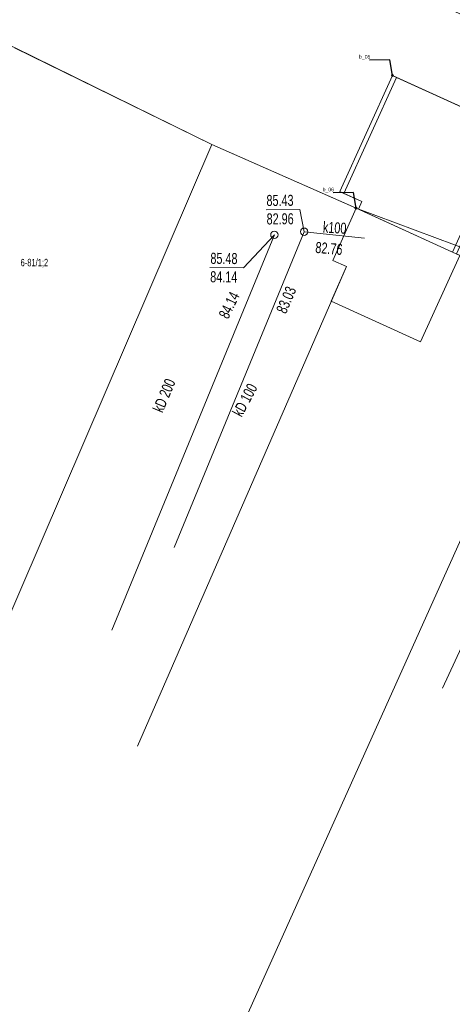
# Model space of a CAD drawing. Header units: metres. Extents: x -1013 to 1493497, y -5789518 to 1032.
# Tile 21 of 73: x -43 to -14, y -92 to -25. Entities that reach past the tile are written whole.
import ezdxf
from ezdxf.xclip import XClip

# ---------------------------------------------------------------- set-up
doc = ezdxf.new("R2010")
doc.units = ezdxf.units.M
doc.header["$MEASUREMENT"] = 0
doc.header["$XCLIPFRAME"] = 0
doc.layers.add('700-L Mapa 1_100 dwg', color=7, linetype='Continuous')
for name, color, linetype, lineweight in [('703-L Płaszczyzny podejścia 2D3', 152, 'Continuous', 30), ('708-L Opisy_ numeracja obiektów85', 1, 'Continuous', 25), ('713-L Obiekty-budynki1', 7, 'Continuous', 13), ('722-L Obiekty_Latarnie_ słupy_ anteny1', 7, 'Continuous', 13), ('ex_02_DXF_MZ_500_4_EGBB_L_17', 9, 'Continuous', 18), ('ex_02_DXF_MZ_500_4_EGBC_L_07', 9, 'Continuous', 18), ('ex_02_DXF_MZ_500_4_K1_EGIB_T_17', 9, 'Continuous', 18), ('ex_02_DXF_MZ_500_4_SUPK_D_L_434', 9, 'Continuous', 18), ('ex_02_DXF_MZ_500_4_SUPK_E_T_434', 9, 'Continuous', 18), ('ex_02_DXF_MZ_500_4_SUTK_T_034', 9, 'Continuous', 18), ('ex_02_DXF_MZ_500_4_SUUK_D_T_234', 9, 'Continuous', 18)]:
    doc.layers.add(name, color=color, linetype=linetype, lineweight=lineweight)
doc.styles.add('STYL_AUTOMATYCZNY_3', font='ARIALN.TTF')
doc.styles.add('STYL_AUTOMATYCZNY_4', font='arial.ttf', dxfattribs={"width": 0.7})
doc.dimstyles.new('STYL_AUTOMATYCZNY__4', dxfattribs={"dimtxt": 0.18, "dimasz": 0.0912, "dimexe": 0.18, "dimexo": 0.0625, "dimgap": 0, "dimtad": 0, "dimtih": 1, "dimtoh": 1, "dimdec": 4, "dimzin": 0, "dimdsep": 46, "dimcen": 0.09, "dimadec": 0, "dimazin": 0, "dimtfac": 1, "dimtdec": 4, "dimtmove": 0, "dimatfit": 3, "dimldrblk": 'ARROWHEAD_7', "dimfxl": 1, "dimtolj": 1, "dimtzin": 0, "dimarcsym": 0})

# ---------------------------------------------------------------- blocks, each defined once
blk = doc.blocks.new('ARROWHEAD_7')
at = {"color": 0, "linetype": 'Continuous', "lineweight": 0}
for p, q in [((0, 0), (-1, 0)), ((-0.25, 0), (0.25, 0)), ((0, -0.25), (0, 0.25))]:
    blk.add_line(p, q, dxfattribs=at)
blk.add_circle((0, 0), 0.25, dxfattribs=at)
blk = doc.blocks.new('Rysunek_1_4', base_point=(-51.91, -72.413))
at = {"layer": 'ex_02_DXF_MZ_500_4_EGBB_L_17', "color": 9, "linetype": 'Continuous', "lineweight": 18}
for p, q in [((-30.219, -33.728), (-43.596, -27.171)), ((-45.707, -69.69), (-30.219, -33.728)), ((-20.437, -38.049), (-30.219, -33.728)), ((-22.003, -41.591), (-20.437, -38.049)), ((-10.05, -41.917), (-20.437, -38.049)), ((-10.05, -41.917), (-20.437, -38.049)), ((-35.252, -74.507), (-21.09, -41.994)), ((-21.09, -41.994), (-22.003, -41.591)), ((-5.82, -43.767), (-40.536, -121.038))]:
    blk.add_line(p, q, dxfattribs=at)
at = {"layer": 'ex_02_DXF_MZ_500_4_EGBC_L_07', "color": 9, "linetype": 'Continuous', "lineweight": 18}
for p, q in [((-30.22, -33.727), (-43.6, -27.167)), ((-20.44, -38.047), (-30.22, -33.727)), ((-10.05, -41.917), (-20.44, -38.047))]:
    blk.add_line(p, q, dxfattribs=at)
at = {"layer": 'ex_02_DXF_MZ_500_4_SUPK_D_L_434', "color": 9, "linetype": 'Continuous', "lineweight": 18}
for p, q in [((4.257, -29.825), (-14.578, -70.581)), ((-37.008, -66.659), (-25.975, -39.858)), ((-23.957, -39.644), (-32.767, -61.038)), ((-19.873, -40.086), (-23.957, -39.644))]:
    blk.add_line(p, q, dxfattribs=at)
at = {"layer": 'ex_02_DXF_MZ_500_4_SUTK_T_034', "color": 9, "linetype": 'Continuous', "lineweight": 18}
for p, q in [((-26.537, -38.152), (-24.257, -38.136)), ((-23.957, -39.644), (-24.257, -38.136)), ((-25.975, -39.858), (-28.07, -42.093)), ((-30.35, -42.07), (-28.07, -42.093))]:
    blk.add_line(p, q, dxfattribs=at)
at = {"layer": 'ex_02_DXF_MZ_500_4_SUUK_D_T_234', "color": 9, "linetype": 'Continuous', "lineweight": 18}
for centre in [(-25.975, -39.858), (-23.957, -39.644)]:
    blk.add_circle(centre, 0.25, dxfattribs=at)
at = {"layer": 'ex_02_DXF_MZ_500_4_K1_EGIB_T_17', "color": 9, "linetype": 'Continuous', "lineweight": 18, "insert": (-43.184, -41.78), "char_height": 0.5, "attachment_point": 4, "style": 'STYL_AUTOMATYCZNY_4'}
blk.add_mtext('\\A1;{\\pql;\\fArial|b0|i0|c238|p0;\\W0.700000;6-81/1;2}', dxfattribs=at)
at = {"layer": 'ex_02_DXF_MZ_500_4_SUPK_E_T_434', "color": 9, "linetype": 'Continuous', "lineweight": 18, "char_height": 0.75, "attachment_point": 4, "style": 'STYL_AUTOMATYCZNY_4'}
for s, insert, rotation in [('\\A1;{\\pql;\\fArial|b0|i0|c238|p0;\\W0.700000;k100}', (-22.679, -39.333), 356.823), ('\\A1;{\\pql;\\fArial|b0|i0|c238|p0;\\W0.700000;kD 200}', (-33.898, -51.821), 67.35309), ('\\A1;{\\pql;\\fArial|b0|i0|c238|p0;\\W0.700000;kD 100}', (-28.519, -52.077), 61.79318)]:
    blk.add_mtext(s, dxfattribs=dict(at, insert=insert, rotation=rotation))
at = {"layer": 'ex_02_DXF_MZ_500_4_SUTK_T_034', "color": 9, "linetype": 'Continuous', "lineweight": 18, "char_height": 0.75, "style": 'STYL_AUTOMATYCZNY_4'}
for s, insert, attachment_point, rotation in [('\\A1;{\\pql;\\fArial|b0|i0|c238|p0;\\W0.700000;85.43}', (-26.514, -37.152), 1, 0.40305), ('\\A1;{\\pql;\\fArial|b0|i0|c238|p0;\\W0.700000;82.96}', (-26.505, -38.402), 1, 0.40305), ('\\A1;{\\pql;\\fArial|b0|i0|c238|p0;\\W0.700000;82.76}', (-23.188, -40.707), 4, 355.21298), ('\\A1;{\\pql;\\fArial|b0|i0|c238|p0;\\W0.700000;85.48}', (-30.309, -41.07), 1, 359.40303), ('\\A1;{\\pql;\\fArial|b0|i0|c238|p0;\\W0.700000;84.14}', (-30.322, -42.32), 1, 359.40303), ('\\A1;{\\pql;\\fArial|b0|i0|c238|p0;\\W0.700000;84.14}', (-29.446, -45.45), 4, 63.83316), ('\\A1;{\\pql;\\fArial|b0|i0|c238|p0;\\W0.700000;83.03}', (-25.53, -45.112), 4, 67.01311)]:
    blk.add_mtext(s, dxfattribs=dict(at, insert=insert, attachment_point=attachment_point, rotation=rotation))

msp = doc.modelspace()

# ---------------------------------------------------------------- linework, layer by layer
at = {"layer": '703-L Płaszczyzny podejścia 2D3', "color": 152, "linetype": 'Continuous', "lineweight": 30}
msp.add_circle((8.2273, 10.355), 1021.6593, dxfattribs=at)
at = {"layer": '713-L Obiekty-budynki1', "color": 7, "linetype": 'Continuous', "lineweight": 13, "flags": 128}
for points in [[(-82.3423, -53.0445), (-69.1797, -58.8771), (-54.6297, -26.2671), (-53.3297, -26.8171), (-51.9697, -23.6171), (-43.5997, -27.1671), (-30.2197, -33.7271), (-20.2767, -38.1212), (-20.0418, -37.6044), (-21.5444, -36.9214), (-17.9699, -29.0582), (-9.813, -32.7661), (-13.6224, -41.1461), (-10.4491, -42.5886), (-4.2797, -29.0171), (-59.9797, -3.6971)], [(-17.6968, -29.1823), (-17.9699, -29.0582), (-21.5444, -36.9214), (-21.2713, -37.0455)], [(-17.6968, -29.1823), (-10.0861, -32.642), (-13.8955, -41.022), (-20.2767, -38.1212), (-20.0418, -37.6044), (-21.2713, -37.0455)], [(-20.4397, -38.0471), (-22.0027, -41.5907), (-21.0898, -41.9943), (-22.1207, -44.3609), (-16.0713, -47.1108), (-13.4049, -41.245)]]:
    msp.add_lwpolyline(points, close=True, dxfattribs=at)
at = {"layer": '722-L Obiekty_Latarnie_ słupy_ anteny1', "color": 7, "linetype": 'Continuous', "lineweight": 13, "flags": 128}
for points in [[(-17.9699, -29.1289), (-17.8992, -29.0582), (-17.9699, -28.9875), (-18.0406, -29.0582)], [(-20.4397, -38.1178), (-20.369, -38.0471), (-20.4397, -37.9764), (-20.5104, -38.0471)]]:
    msp.add_lwpolyline(points, close=True, dxfattribs=at)

# ---------------------------------------------------------------- block references
at = {"layer": '700-L Mapa 1_100 dwg', "color": 52, "linetype": 'Continuous', "lineweight": 25}
ref = msp.add_blockref('Rysunek_1_4', (-51.9097, -72.4133), dxfattribs=at)
XClip(ref).set_block_clipping_path([(-454.4097296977, -337.82710067), (350.5902703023, 193.0005136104)])

# ---------------------------------------------------------------- texts
at = {"layer": '708-L Opisy_ numeracja obiektów85', "color": 1, "linetype": 'Continuous', "lineweight": 25, "char_height": 0.25, "attachment_point": 7, "style": 'STYL_AUTOMATYCZNY_3'}
for s, insert in [('\\A1;{\\pql;\\fArial Narrow|b0|i0|c238|p0;\\W1.000000;b_05}', (-20.229, -27.9856)), ('\\A1;{\\pql;\\fArial Narrow|b0|i0|c238|p0;\\W1.000000;b_06}', (-22.6988, -36.9746))]:
    msp.add_mtext(s, dxfattribs=dict(at, insert=insert))

# ---------------------------------------------------------------- leaders
at = {"layer": '708-L Opisy_ numeracja obiektów85', "color": 1, "linetype": 'Continuous', "lineweight": 25, "annotation_type": 0, "has_hookline": 1, "hookline_direction": 1}
for points, text_width in [([(-17.9699, -29.0582), (-18.1392, -27.9856), (-19.5132, -28.0224)], 0.6074), ([(-20.4397, -38.0471), (-20.609, -36.9746), (-21.983, -37.0113)], 0.6056)]:
    msp.add_leader(points, dimstyle='STYL_AUTOMATYCZNY__4', dxfattribs=dict(at, text_width=text_width))

doc.saveas('drawing.dxf')
